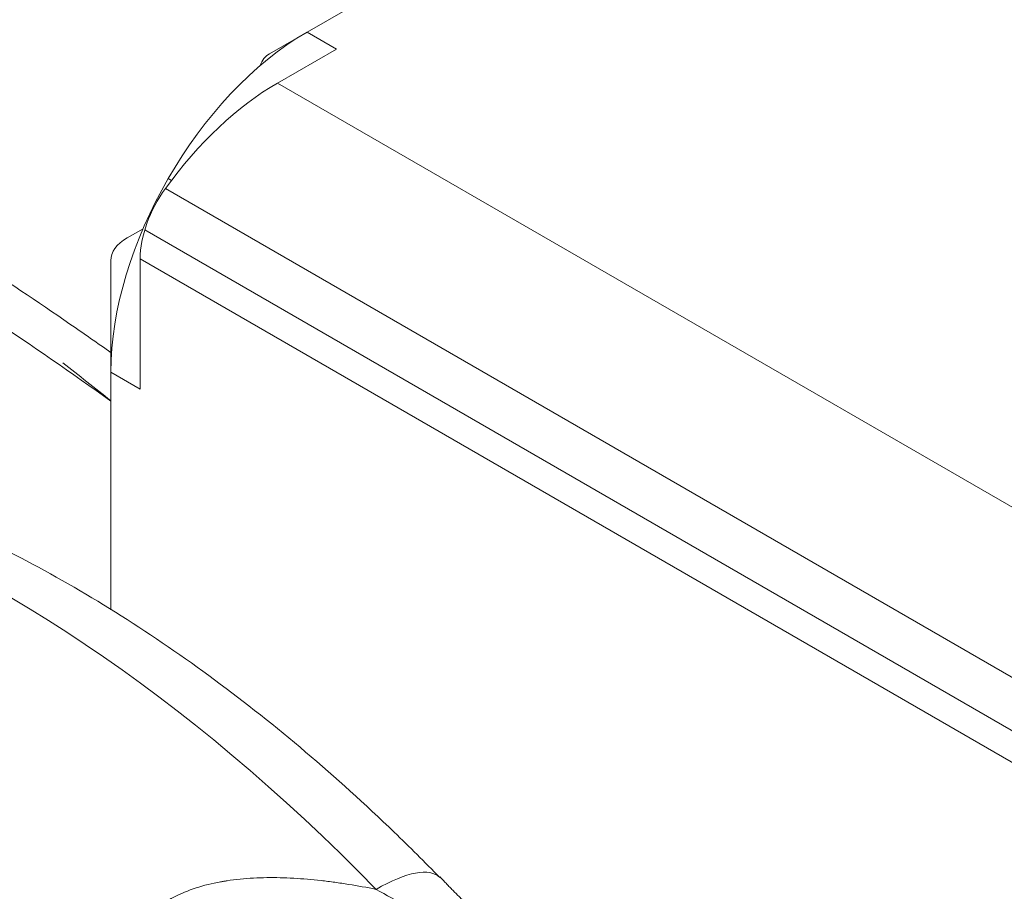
# Model space of a CAD drawing. Header units: millimetres. Extents: x 176 to 9387, y -11044 to -3322.
# Tile 252 of 256: x 9333.45 to 9337.71, y -10669.48 to -10665.71. Entities that reach past the tile are written whole.
import ezdxf

# ---------------------------------------------------------------- set-up
doc = ezdxf.new("R2010")
doc.units = ezdxf.units.MM
doc.header["$LTSCALE"] = 0.3175
doc.layers.add('1轮廓实线层', color=7, linetype='Continuous', lineweight=18)

# ---------------------------------------------------------------- blocks, each defined once
blk = doc.blocks.new('MR12-2010-Z')
at = {"layer": '1轮廓实线层'}
for p, q in [((64075.1894, -21450.1284), (64075.5076, -21449.9447)), ((64075.1894, -21450.1284), (64074.9863, -21450.2457)), ((64075.1894, -21450.1284), (64075.3485, -21450.2203)), ((64075.3485, -21450.2203), (64075.0303, -21450.404)), ((64075.0303, -21450.404), (64081.0771, -21453.8952)), ((64074.4565, -21450.9301), (64074.4394, -21450.9202)), ((64074.4242, -21450.9736), (64080.3954, -21454.4211)), ((64074.2166, -21451.2412), (64074.3035, -21451.191)), ((64074.3127, -21451.1971), (64080.1937, -21454.5926)), ((64074.1287, -21451.3637), (64074.1287, -21451.9656)), ((64074.2878, -21452.0574), (64074.2878, -21451.3538)), ((64080.0824, -21454.6993), (64074.2878, -21451.3538)), ((64074.2878, -21452.0574), (64074.1287, -21451.9656)), ((64074.1287, -21451.9656), (64074.1287, -21453.25))]:
    blk.add_line(p, q, dxfattribs=at)
for centre, major_axis, ratio, start_param, end_param in [((64075.1894, -21451.3532), (-0.75, -1.299), 0.57735, 3.926991, 5.497787), ((64075.1363, -21450.5055), (0.15, -0.2598), 0.57735, 3.141593, 3.598884), ((64075.0303, -21451.6287), (-0.75, -1.299), 0.57735, 3.926991, 4.535236), ((64074.606, -21451.1701), (-0.225, -0.3897), 0.57735, 4.535236, 5.497787), ((64074.4287, -21451.3637), (-0.3, 0), 0.57735, 5.497787, 6.283185), ((64073.5453, -21459.5896), (3.9375, -6.82), 0.57735, 1.98556, 3.136282), ((64075.3702, -21455.2207), (0.5371, 0.5235), 0.329027, 0.000369, 0.912978)]:
    blk.add_ellipse(centre, major_axis=major_axis, ratio=ratio, start_param=start_param, end_param=end_param, dxfattribs=at)
for points, knots in [([(64068.1682, -21448.7298), (64068.379, -21448.8041), (64068.5872, -21448.8813), (64068.9993, -21449.0412), (64069.203, -21449.124), (64069.6063, -21449.2946), (64069.8058, -21449.3825), (64070.201, -21449.5634), (64070.3966, -21449.6563), (64070.7844, -21449.8468), (64070.9764, -21449.9445), (64071.3571, -21450.1444), (64071.5458, -21450.2466), (64071.92, -21450.4555), (64072.1056, -21450.5622), (64072.4736, -21450.7798), (64072.6562, -21450.8907), (64073.1996, -21451.2298), (64073.5563, -21451.4641), (64073.9825, -21451.7576), (64074.0568, -21451.8093), (64074.1308, -21451.8613)], [0, 0, 0, 0, 0.095935, 0.095935, 0.19187, 0.19187, 0.287804, 0.287804, 0.383739, 0.383739, 0.479674, 0.479674, 0.575609, 0.575609, 0.671543, 0.671543, 0.767478, 0.767478, 0.959348, 0.959348, 1, 1, 1, 1]), ([(64068.2609, -21449.0527), (64068.3662, -21449.0876), (64068.7893, -21449.2326), (64069.5265, -21449.5321), (64070.4892, -21449.9645), (64071.4863, -21450.4699), (64072.4933, -21451.0421), (64073.3799, -21451.5994), (64073.9169, -21451.9708), (64074.1293, -21452.123)], [0, 0, 0, 0, 0.048723, 0.19695, 0.354441, 0.522184, 0.701354, 0.880404, 1, 1, 1, 1]), ([(64075.9073, -21454.6972), (64075.8257, -21454.6135), (64075.5881, -21454.3773), (64075.1838, -21454.0114), (64074.6907, -21453.6203), (64074.1865, -21453.2746), (64073.6743, -21452.9777), (64073.1577, -21452.7328), (64072.6405, -21452.543), (64072.1272, -21452.4111), (64071.6231, -21452.3392), (64071.1338, -21452.3285), (64070.6645, -21452.3779), (64070.222, -21452.4886), (64069.8786, -21452.6191), (64069.6931, -21452.7262), (64069.6366, -21452.762)], [0, 0, 0, 0, 0.041297, 0.119232, 0.197362, 0.275699, 0.354234, 0.432913, 0.511573, 0.589961, 0.667742, 0.74454, 0.820053, 0.89417, 0.967042, 1, 1, 1, 1]), ([(64074.4409, -21454.8186), (64074.4776, -21454.7974), (64074.5167, -21454.7794), (64074.5993, -21454.7491), (64074.6427, -21454.7368), (64074.6993, -21454.7247), (64074.7108, -21454.7224), (64074.7282, -21454.7193), (64074.734, -21454.7182), (64074.7456, -21454.7163), (64074.7748, -21454.7116), (64074.8043, -21454.7079), (64074.8753, -21454.7008), (64074.9232, -21454.6983), (64075.0198, -21454.697), (64075.0685, -21454.6982), (64075.1664, -21454.7036), (64075.2157, -21454.7079), (64075.2775, -21454.7148), (64075.2899, -21454.7163), (64075.3147, -21454.7194), (64075.3272, -21454.721), (64075.3644, -21454.7261), (64075.3892, -21454.7298), (64075.4635, -21454.7417), (64075.513, -21454.7508), (64075.5623, -21454.7608)], [0, 0, 0, 0, 0.125, 0.125, 0.25, 0.25, 0.28125, 0.28125, 0.296875, 0.296875, 0.3125, 0.375, 0.375, 0.5, 0.5, 0.625, 0.625, 0.75, 0.75, 0.78125, 0.78125, 0.8125, 0.8125, 0.875, 0.875, 1, 1, 1, 1]), ([(64075.8963, -21454.9416), (64075.8407, -21454.9117), (64075.785, -21454.8818), (64075.6735, -21454.8217), (64075.6178, -21454.7915), (64075.5623, -21454.7608)], [0, 0, 0, 0, 0.5, 0.5, 1, 1, 1, 1])]:
    blk.add_open_spline(points, degree=3, knots=knots, dxfattribs=at)
for points, degree in [([(64073.8694, -21451.9156), (64073.9561, -21451.9837), (64074.0427, -21452.0521), (64074.1292, -21452.1208)], 3), ([(64076.1632, -21454.9387), (64076.0322, -21454.8276), (64075.9087, -21454.6938)], 2)]:
    blk.add_open_spline(points, degree=degree, dxfattribs=at)

msp = doc.modelspace()

# ---------------------------------------------------------------- block references
at = {"layer": '1轮廓实线层', "lineweight": 13, "xscale": 0.8, "yscale": 0.8, "zscale": 0.8}
msp.add_blockref('MR12-2010-Z', (-41925.45569, 6494.33619), dxfattribs=at)

doc.saveas('drawing.dxf')
